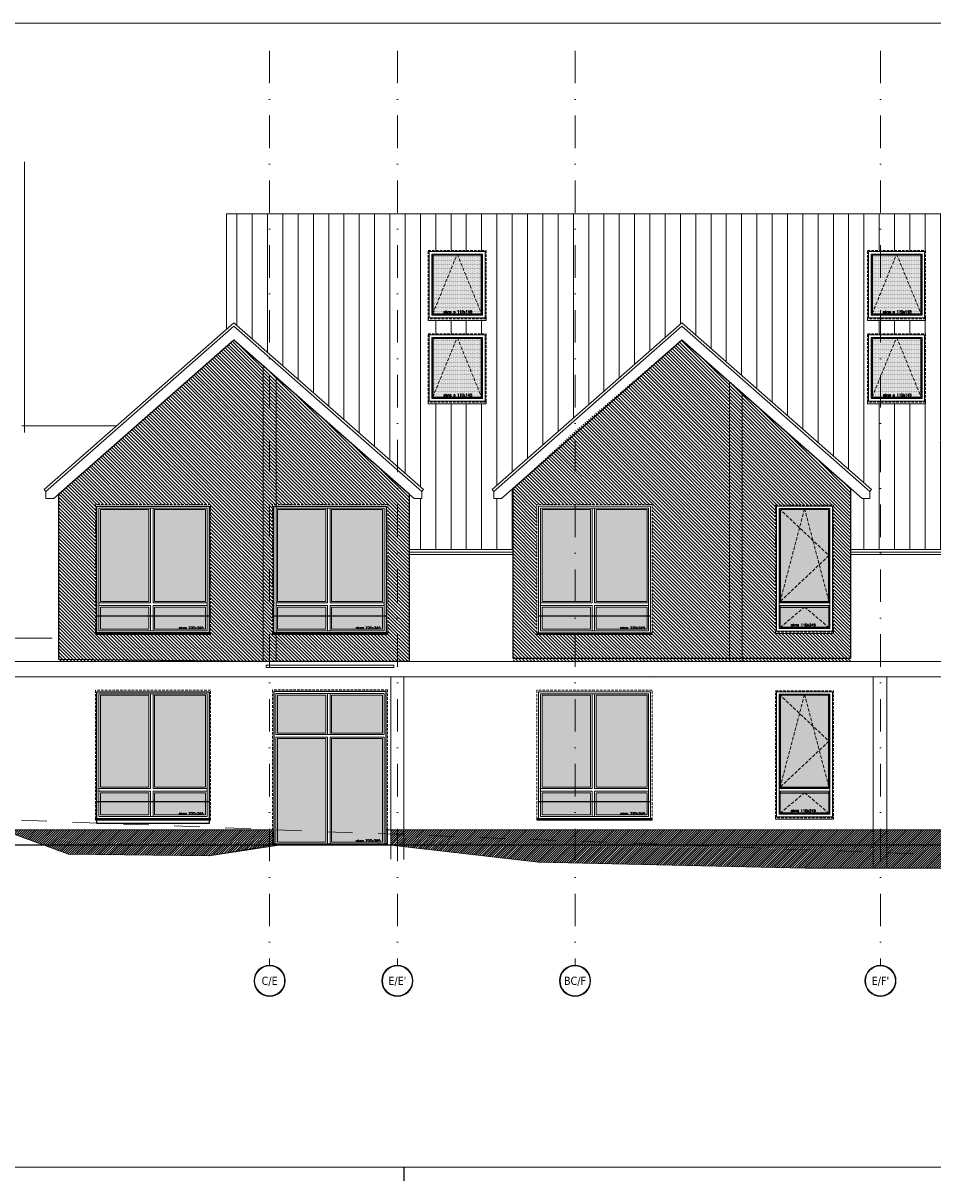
# Model space of a CAD drawing. Header units: millimetres. Extents: x -82287 to 177822, y -399756 to 0.
# Tile 86 of 228: x 74611 to 76395, y -210071 to -207802. Entities that reach past the tile are written whole.
import ezdxf
from ezdxf.enums import TextEntityAlignment as Align

# ---------------------------------------------------------------- set-up
doc = ezdxf.new("R2010")
doc.units = ezdxf.units.MM
doc.header["$MEASUREMENT"] = 0
for name, pattern in [('SUŁOSZOWA - PB 21 03$0$2_3', [1, 0.5, -0.5]), ('SUŁOSZOWA - PB 21 03$0$CACHE', [9.525, 6.35, -3.175]), ('SUŁOSZOWA - PB 21 03$0$CARKOVANA', [7.5, 5, -2.5]), ('SUŁOSZOWA - PB 21 03$0$DASHDOT', [25.4, 12.7, -6.35, 0, -6.35])]:
    doc.linetypes.add(name, pattern=pattern)
doc.layers.add('FL_XREF', color=252, linetype='Continuous')
for name, color, linetype, lineweight in [('SUŁOSZOWA - PB 21 03$0$! opisy okien elewacja', 251, 'Continuous', 0), ('SUŁOSZOWA - PB 21 03$0$!! 0_ Istn-okna', 251, 'Continuous', 0), ('SUŁOSZOWA - PB 21 03$0$!! 0_ Istn-sciany', 251, 'Continuous', 0), ('SUŁOSZOWA - PB 21 03$0$!! 0_ WIDOK ELEWACJA', 251, 'Continuous', 0), ('SUŁOSZOWA - PB 21 03$0$!! 0_Opis_pom', 251, 'Continuous', 0), ('SUŁOSZOWA - PB 21 03$0$!! 1  WYDZIELENIE PPOŻ', 251, 'Continuous', 0), ('SUŁOSZOWA - PB 21 03$0$!! 1_ELEWACJA KOLOR', 251, 'Continuous', 0), ('SUŁOSZOWA - PB 21 03$0$!! 1_Hatch dach', 251, 'Continuous', 0), ('SUŁOSZOWA - PB 21 03$0$!! 1_OPIS POM NOWE', 251, 'Continuous', 0), ('SUŁOSZOWA - PB 21 03$0$!! 1_projektowana elewacja', 251, 'Continuous', 0), ('SUŁOSZOWA - PB 21 03$0$!! 2_ELEWACJA COKÓŁ', 251, 'Continuous', 0), ('SUŁOSZOWA - PB 21 03$0$0-osie-liniA', 251, 'SUŁOSZOWA - PB 21 03$0$DASHDOT', 0), ('SUŁOSZOWA - PB 21 03$0$0-osie-tx', 251, 'Continuous', 0)]:
    doc.layers.add(name, color=color, linetype=linetype, lineweight=lineweight)
doc.layers.add('SUŁOSZOWA - PB 21 03$0$!! 0_ramki', color=251, linetype='Continuous', lineweight=0, plot=False)
doc.layers.add('SUŁOSZOWA - PB 21 03$0$ND', color=251, linetype='Continuous', lineweight=0, plot=False)
doc.styles.add('SUŁOSZOWA - PB 21 03$0$ARIAL', font='tahoma.ttf')
doc.styles.add('SUŁOSZOWA - PB 21 03$0$TAHOMA', font='tahoma.ttf')
doc.styles.add('SUŁOSZOWA - PB 21 03$0$TXT', font='simplex.shx')
pattern_1 = [(315, (0, -6910.918), (3.36759605, 3.36759605), [])]

# ---------------------------------------------------------------- blocks, each defined once
blk = doc.blocks.new('SUŁOSZOWA - PB 21 03$0$N OKNO 220X245')
at = {"layer": 'SUŁOSZOWA - PB 21 03$0$!! 1_Hatch dach', "true_color": 0x575757}
h = blk.add_hatch(dxfattribs=at)
h.set_pattern_fill('DOTS', color=251, angle=360)
h.set_pattern_definition([(180, (74902.1715, -193611.4926), (-0.79375, -1.5875), [0, -1.5875])])
h.paths.add_polyline_path([(74700.2, -203917.2), (74795.2, -203917.2), (74795.2, -203873.7), (74700.2, -203873.7)])
h.paths.add_polyline_path([(74806.2, -203917.2), (74906.2, -203917.2), (74906.2, -203873.7), (74806.2, -203873.7)])
h.paths.add_polyline_path([(74806.2, -203862.7), (74906.2, -203862.7), (74906.2, -203682.7), (74806.2, -203682.7)])
h.paths.add_polyline_path([(74700.2, -203862.7), (74795.2, -203862.7), (74795.2, -203682.7), (74700.2, -203682.7)])
h = blk.add_hatch(dxfattribs=at)
h.set_pattern_fill('ANSI31', color=251, scale=0.05, angle=360)
h.set_pattern_definition([(45, (26142.61758, 33649.01818), (-0.11225320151, 0.11225320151), [])])
h.paths.add_polyline_path([(74690.2, -203924.2), (74916.2, -203924.2), (74916.2, -203927.2), (74690.2, -203927.2)])
blk.add_lwpolyline([(74693.2, -203890.7), (74913.2, -203890.7)])
at = {"layer": 'SUŁOSZOWA - PB 21 03$0$! opisy okien elewacja'}
for p in [(74693.2, -203865.2), (74693.2, -203871.2), (74693.2, -203924.2), (74899.2, -203924.2)]:
    blk.add_point(p, dxfattribs=at)
at = {"layer": 'SUŁOSZOWA - PB 21 03$0$!! 0_ Istn-okna', "linetype": 'SUŁOSZOWA - PB 21 03$0$CARKOVANA', "lineweight": 5}
blk.add_lwpolyline([(74690.2, -203927.2), (74916.2, -203927.2), (74916.2, -203672.7), (74690.2, -203672.7)], close=True, dxfattribs=at)
at = {"layer": 'SUŁOSZOWA - PB 21 03$0$!! 0_ Istn-okna'}
for points in [[(74693.2, -203924.2), (74913.2, -203924.2), (74913.2, -203675.7), (74693.2, -203675.7)], [(74697.2, -203920.2), (74909.2, -203920.2), (74909.2, -203679.7), (74697.2, -203679.7)], [(74795.2, -203682.7), (74700.2, -203682.7), (74700.2, -203862.7), (74795.2, -203862.7)], [(74806.2, -203682.7), (74906.2, -203682.7), (74906.2, -203862.7), (74806.2, -203862.7)], [(74795.2, -203873.7), (74700.2, -203873.7), (74700.2, -203917.2), (74795.2, -203917.2)], [(74806.2, -203873.7), (74906.2, -203873.7), (74906.2, -203917.2), (74806.2, -203917.2)], [(74690.2, -203924.2), (74916.2, -203924.2), (74916.2, -203927.2), (74690.2, -203927.2)]]:
    blk.add_lwpolyline(points, close=True, dxfattribs=at)
for points in [[(74798.2, -203679.7), (74798.2, -203865.7)], [(74803.2, -203679.7), (74803.2, -203865.7)], [(74697.2, -203865.7), (74798.2, -203865.7)], [(74803.2, -203865.7), (74909.2, -203865.7)], [(74697.2, -203870.7), (74798.2, -203870.7)], [(74798.2, -203870.7), (74798.2, -203920.2)], [(74803.2, -203870.7), (74909.2, -203870.7)], [(74803.2, -203870.7), (74803.2, -203920.2)]]:
    blk.add_lwpolyline(points, dxfattribs=at)
at = {"insert": (74853.5, -203912.2), "char_height": 5, "attachment_point": 1, "style": 'SUŁOSZOWA - PB 21 03$0$TXT'}
blk.add_mtext_dynamic_manual_height_columns('okno 220x245', width=87.931, gutter_width=75, heights=[0], dxfattribs=at)
blk = doc.blocks.new('SUŁOSZOWA - PB 21 03$0$N OKNO 110X245')
at = {"layer": 'SUŁOSZOWA - PB 21 03$0$!! 1_Hatch dach', "true_color": 0x575757}
h = blk.add_hatch(dxfattribs=at)
h.set_pattern_fill('DOTS', color=251)
h.set_pattern_definition([(0, (0, 0), (0.79375, 1.5875), [0, -1.5875])])
h.paths.add_polyline_path([(76033.3, -202077.5), (76129, -202077.5), (76129, -201897.5), (76033.3, -201897.5)])
h.paths.add_polyline_path([(76033.3, -202088.5), (76129, -202088.5), (76129, -202128.5), (76033.3, -202128.5)])
for points in [[(76033.3, -202077.5), (76129, -202077.5), (76129, -201897.5), (76033.3, -201897.5)], [(76033.3, -202088.5), (76129, -202088.5), (76129, -202128.5), (76033.3, -202128.5)]]:
    blk.add_lwpolyline(points, close=True)
at = {"layer": 'SUŁOSZOWA - PB 21 03$0$!! 0_ Istn-okna', "linetype": 'SUŁOSZOWA - PB 21 03$0$CARKOVANA', "lineweight": 5}
blk.add_lwpolyline([(76024.3, -201888.5), (76138, -201888.5), (76138, -202137.5), (76024.3, -202137.5)], close=True, dxfattribs=at)
at = {"layer": 'SUŁOSZOWA - PB 21 03$0$!! 0_ Istn-okna'}
for points in [[(76026.3, -201890.5), (76136, -201890.5), (76136, -202135.5), (76026.3, -202135.5)], [(76031.3, -201895.5), (76131, -201895.5), (76131, -202130.5), (76031.3, -202130.5)], [(76024.3, -202135.5), (76138, -202135.5), (76138, -202140.5), (76024.3, -202140.5)]]:
    blk.add_lwpolyline(points, close=True, dxfattribs=at)
for points in [[(76033.3, -202080.5), (76033.3, -201897.5), (76129, -201897.5), (76129, -202080.5)], [(76031.3, -202080.5), (76131, -202080.5)], [(76031.3, -202085.5), (76131, -202085.5)], [(76033.3, -202077.5), (76129, -202077.5)], [(76129, -202085.5), (76129, -202128.5), (76033.3, -202128.5), (76033.3, -202085.5)], [(76033.3, -202088.5), (76129, -202088.5)]]:
    blk.add_lwpolyline(points, dxfattribs=at)
at = {"layer": 'SUŁOSZOWA - PB 21 03$0$!! 1_Hatch dach', "color": 251, "linetype": 'SUŁOSZOWA - PB 21 03$0$CACHE', "true_color": 0x575757}
for points in [[(76031.3, -201895.5), (76129, -201987.5), (76033.3, -202077.5)], [(76033.3, -202077.5), (76081.2, -201895.5), (76129, -202077.5)], [(76033.3, -202128.5), (76081.2, -202088.5), (76129, -202128.5)]]:
    blk.add_lwpolyline(points, dxfattribs=at)
at = {"insert": (76054.4, -202121.1), "char_height": 5, "attachment_point": 1, "style": 'SUŁOSZOWA - PB 21 03$0$TXT'}
blk.add_mtext_dynamic_manual_height_columns('okno 110x245', width=52.63, gutter_width=75, heights=[0], dxfattribs=at)
blk = doc.blocks.new('SUŁOSZOWA - PB 21 03$0$OKNODRZWI 220X295')
at = {"layer": 'SUŁOSZOWA - PB 21 03$0$!! 1_Hatch dach', "true_color": 0x575757}
h = blk.add_hatch(dxfattribs=at)
h.set_pattern_fill('DOTS', color=251, angle=360)
h.set_pattern_definition([(0, (0, 1691.0442), (0.79375, 1.5875), [0, -1.5875])])
h.paths.add_polyline_path([(75142.4, -202346.5), (75047.4, -202346.5), (75047.4, -202549.5), (75142.4, -202549.5)])
h.paths.add_polyline_path([(75253.4, -202346.5), (75153.4, -202346.5), (75153.4, -202549.5), (75253.4, -202549.5)])
h.paths.add_polyline_path([(75253.4, -202261), (75153.4, -202261), (75153.4, -202335.5), (75253.4, -202335.5)])
h.paths.add_polyline_path([(75142.4, -202261), (75047.4, -202261), (75047.4, -202335.5), (75142.4, -202335.5)])
h.paths.add_polyline_path([(75199.5, -202335.7), (75199.6, -202335.6), (75199.5, -202335.3)])
h = blk.add_hatch(dxfattribs=at)
h.set_pattern_fill('ANSI31', color=251, scale=0.05, angle=360)
h.set_pattern_definition([(45, (26489.86939, 35020.72664), (-0.11225320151, 0.11225320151), [])])
h.paths.add_polyline_path([(75037.4, -202552.5), (75263.4, -202552.5), (75263.4, -202555.5), (75037.4, -202555.5)])
blk.add_lwpolyline([(75260.4, -202254), (75040.4, -202254), (75040.4, -202552.5), (75260.4, -202552.5)], close=True)
at = {"layer": 'SUŁOSZOWA - PB 21 03$0$! opisy okien elewacja'}
for p in [(75040.4, -202499.5), (75040.4, -202548), (75040.4, -202552.5), (75246.4, -202552.5)]:
    blk.add_point(p, dxfattribs=at)
at = {"layer": 'SUŁOSZOWA - PB 21 03$0$!! 0_ Istn-okna', "linetype": 'SUŁOSZOWA - PB 21 03$0$CARKOVANA', "lineweight": 5}
blk.add_lwpolyline([(75037.4, -202555.5), (75263.4, -202555.5), (75263.4, -202251), (75037.4, -202251)], close=True, dxfattribs=at)
at = {"layer": 'SUŁOSZOWA - PB 21 03$0$!! 0_ Istn-okna'}
for points in [[(75040.4, -202552.5), (75260.4, -202552.5), (75260.4, -202254), (75040.4, -202254)], [(75044.4, -202338.5), (75256.4, -202338.5), (75256.4, -202258), (75044.4, -202258)], [(75142.4, -202261), (75047.4, -202261), (75047.4, -202335.5), (75142.4, -202335.5)], [(75153.4, -202261), (75253.4, -202261), (75253.4, -202335.5), (75153.4, -202335.5)], [(75142.4, -202346.5), (75047.4, -202346.5), (75047.4, -202549.5), (75142.4, -202549.5)], [(75153.4, -202346.5), (75253.4, -202346.5), (75253.4, -202549.5), (75153.4, -202549.5)], [(75037.4, -202552.5), (75263.4, -202552.5), (75263.4, -202555.5), (75037.4, -202555.5)]]:
    blk.add_lwpolyline(points, close=True, dxfattribs=at)
for points in [[(75145.4, -202258), (75145.4, -202338.5)], [(75150.4, -202258), (75150.4, -202338.5)], [(75044.4, -202338.5), (75145.4, -202338.5)], [(75044.4, -202343.5), (75145.4, -202343.5)], [(75044.4, -202343.5), (75044.4, -202552.5)], [(75145.4, -202343.5), (75145.4, -202552.5)], [(75150.4, -202338.5), (75256.4, -202338.5)], [(75150.4, -202343.5), (75256.4, -202343.5)], [(75150.4, -202343.5), (75150.4, -202552.5)], [(75256.4, -202343.5), (75256.4, -202552.5)]]:
    blk.add_lwpolyline(points, dxfattribs=at)
at = {"insert": (75200.8, -202544.5), "char_height": 5, "attachment_point": 1, "style": 'SUŁOSZOWA - PB 21 03$0$TXT'}
blk.add_mtext_dynamic_manual_height_columns('okno 220x295', width=87.931, gutter_width=75, heights=[0], dxfattribs=at)
blk = doc.blocks.new('*U116')
h = blk.add_hatch(color=256)
edge = h.paths.add_edge_path()
edge.add_arc((0, 0), 30.6, 0, 360)
edge = h.paths.add_edge_path(flags=17)
edge.add_arc((0, 0), 29.4, 0, 360)
for radius in [30.6, 29.4]:
    blk.add_circle((0, 0), radius)
at = {"style": 'SUŁOSZOWA - PB 21 03$0$TAHOMA', "flags": 8}
blk.add_attdef('ANSICHTSNUMMER', text='', height=16, dxfattribs=at).set_placement((0, 0), align=Align.MIDDLE_CENTER)
blk = doc.blocks.new('SUŁOSZOWA - PB 21 03$0$BLOK OSIE D-E PD')
at = {"layer": 'SUŁOSZOWA - PB 21 03$0$0-osie-liniA', "ltscale": 5}
for points in [[(61412.1, -214526.3), (61412.1, -216318.8)], [(61662.6, -214526.3), (61662.6, -216318.8)], [(62011.1, -214526.3), (62011.1, -216318.8)], [(62610.1, -214526.3), (62610.1, -216318.8)]]:
    blk.add_lwpolyline(points, dxfattribs=at)
at = {"layer": 'SUŁOSZOWA - PB 21 03$0$0-osie-tx'}
ref = blk.add_blockref('*U116', (61412.1, -216349.4), dxfattribs=dict(at, rotation=180))
ref.add_attrib('ANSICHTSNUMMER', 'C/E', dxfattribs={"layer": '0', "height": 16, "style": 'SUŁOSZOWA - PB 21 03$0$TAHOMA', "flags": 8}).set_placement((61412.1, -216349.4), align=Align.MIDDLE_CENTER)
ref = blk.add_blockref('*U116', (61662.6, -216349.4), dxfattribs=dict(at, rotation=180))
ref.add_attrib('ANSICHTSNUMMER', "E/E'", dxfattribs={"layer": '0', "height": 16, "style": 'SUŁOSZOWA - PB 21 03$0$TAHOMA', "flags": 8}).set_placement((61662.6, -216349.4), align=Align.MIDDLE_CENTER)
ref = blk.add_blockref('*U116', (62011.1, -216349.4), dxfattribs=dict(at, rotation=180))
ref.add_attrib('ANSICHTSNUMMER', 'BC/F', dxfattribs={"layer": '0', "height": 16, "style": 'SUŁOSZOWA - PB 21 03$0$TAHOMA', "flags": 8}).set_placement((62011.1, -216349.4), align=Align.MIDDLE_CENTER)
ref = blk.add_blockref('*U116', (62610.1, -216349.4), dxfattribs=dict(at, rotation=180))
ref.add_attrib('ANSICHTSNUMMER', "E/F'", dxfattribs={"layer": '0', "height": 16, "style": 'SUŁOSZOWA - PB 21 03$0$TAHOMA', "flags": 8}).set_placement((62610.1, -216349.4), align=Align.MIDDLE_CENTER)
blk = doc.blocks.new('SUŁOSZOWA - PB 21 03')
at = {"layer": 'SUŁOSZOWA - PB 21 03$0$!! 1_ELEWACJA KOLOR'}
h = blk.add_hatch(dxfattribs=at)
h.set_pattern_fill('ANSI31', color=251, scale=1.5, angle=-90)
h.set_pattern_definition(pattern_1)
h.paths.add_polyline_path([(74906.17147, -209172.45733), (74906.17147, -209352.45733), (74806.17147, -209352.45733), (74806.17147, -209172.45733)], flags=0)
h.paths.add_polyline_path([(74909.17147, -209045.95733), (74697.17147, -209045.95733), (74697.17147, -208805.45733), (74909.17147, -208805.45733)], flags=0)
h.paths.add_polyline_path([(74906.17147, -209042.95733), (74806.17147, -209042.95733), (74806.17147, -209016.45733), (74795.17147, -209016.45733), (74795.17147, -209042.95733), (74700.17147, -209042.95733), (74700.17147, -208999.45733), (74795.17147, -208999.45733), (74795.17147, -209016.45733), (74806.17147, -209016.45733), (74806.17147, -208999.45733), (74906.17147, -208999.45733)], flags=0)
h.paths.add_polyline_path([(74906.17147, -208988.45733), (74806.17147, -208988.45733), (74806.17147, -208808.45733), (74906.17147, -208808.45733)], flags=0)
h.paths.add_polyline_path([(74795.17147, -208988.45733), (74700.17147, -208988.45733), (74700.17147, -208808.45733), (74795.17147, -208808.45733)], flags=0)
h.paths.add_polyline_path([(74806.17147, -209380.45733), (74806.17147, -209363.45733), (74906.17147, -209363.45733), (74906.17147, -209406.95733), (74806.17147, -209406.95733), (74806.17147, -209380.45733), (74795.17147, -209380.45733), (74795.17147, -209406.95733), (74700.17147, -209406.95733), (74700.17147, -209363.45733), (74795.17147, -209363.45733), (74795.17147, -209380.45733)], flags=0)
h.paths.add_polyline_path([(75044.42327, -209045.95733), (75044.42327, -208805.45733), (75256.42327, -208805.45733), (75256.42327, -209045.95733)], flags=0)
h.paths.add_polyline_path([(75047.42327, -209042.95733), (75047.42327, -208999.45733), (75142.42327, -208999.45733), (75142.42327, -209016.45733), (75153.42327, -209016.45733), (75153.42327, -208999.45733), (75253.42327, -208999.45733), (75253.42327, -209042.95733), (75153.42327, -209042.95733), (75153.42327, -209016.45733), (75142.42327, -209016.45733), (75142.42327, -209042.95733)], flags=0)
h.paths.add_polyline_path([(75047.42327, -208988.45733), (75047.42327, -208808.45733), (75142.42327, -208808.45733), (75142.42327, -208988.45733)], flags=0)
h.paths.add_polyline_path([(75153.42327, -208988.45733), (75153.42327, -208808.45733), (75253.42327, -208808.45733), (75253.42327, -208988.45733)], flags=0)
h.paths.add_polyline_path([(74852.29155, -209044.20733), (74908.12488, -209044.20733), (74908.12488, -209036.70733), (74852.29155, -209036.70733)], flags=0)
h.paths.add_polyline_path([(74852.29155, -209408.20733), (74908.12488, -209408.20733), (74908.12488, -209400.70733), (74852.29155, -209400.70733)], flags=0)
h.paths.add_polyline_path([(75199.54336, -209044.20733), (75255.37669, -209044.20733), (75255.37669, -209036.70733), (75199.54336, -209036.70733)], flags=0)
h.paths.add_polyline_path([(75037.42327, -209049.95733), (75263.42327, -209049.95733), (75263.42327, -209052.95733), (75037.42327, -209052.95733)], flags=0)
h.paths.add_polyline_path([(75260.42327, -209049.95733), (75040.42327, -209049.95733), (75040.42327, -208801.45733), (75260.42327, -208801.45733)], flags=0)
h.paths.add_polyline_path([(75037.42327, -209052.95733), (75037.42327, -208798.45733), (75263.42327, -208798.45733), (75263.42327, -209052.95733)], flags=16)
h.paths.add_polyline_path([(75260.42327, -209049.95733), (75040.42327, -209049.95733), (75040.42327, -208801.45733), (75260.42327, -208801.45733)], flags=0)
h.paths.add_polyline_path([(74690.17147, -209049.95733), (74916.17147, -209049.95733), (74916.17147, -209052.95733), (74690.17147, -209052.95733)], flags=0)
h.paths.add_polyline_path([(74913.17147, -209049.95733), (74693.17147, -209049.95733), (74693.17147, -208801.45733), (74913.17147, -208801.45733)], flags=0)
h.paths.add_polyline_path([(74916.17147, -209052.95733), (74690.17147, -209052.95733), (74690.17147, -208798.45733), (74916.17147, -208798.45733)], flags=16)
h.paths.add_polyline_path([(74913.17147, -209049.95733), (74693.17147, -209049.95733), (74693.17147, -208801.45733), (74913.17147, -208801.45733)], flags=0)
h.paths.add_polyline_path([(74618.17147, -209106.45733), (75031.17771, -209106.45733), (74961.79737, -208475.27016), (74618.17147, -208777.66095)])
h.paths.add_polyline_path([(75031.17771, -209106.45733), (75305.42327, -209106.45733), (75305.42327, -208777.66095), (74961.79737, -208475.27016)])
h = blk.add_hatch(dxfattribs=at)
h.set_pattern_fill('ANSI31', color=251, scale=1.5, angle=-90)
h.set_pattern_definition(pattern_1)
h.paths.add_polyline_path([(76031.29918, -209170.45733), (76131.04918, -209170.45733), (76131.04918, -209405.45733), (76031.29918, -209405.45733)], flags=0)
h.paths.add_polyline_path([(76033.42418, -209172.45733), (76080.64808, -209172.45733), (76081.17418, -209170.45733), (76081.70028, -209172.45733), (76129.04918, -209172.45733), (76129.04918, -209352.45733), (76129.04918, -209355.45733), (76033.29918, -209355.45733), (76033.29918, -209172.33968)], flags=0)
h.paths.add_polyline_path([(76024.29918, -209051.45733), (76024.29918, -209046.45733), (76024.29918, -208799.45733), (76138.04918, -208799.45733), (76138.04918, -209048.45733), (76138.04918, -209051.45733)], flags=16)
h.paths.add_polyline_path([(76026.29918, -209046.45733), (76026.29918, -208801.45733), (76136.04918, -208801.45733), (76136.04918, -209046.45733)], flags=0)
h.paths.add_polyline_path([(76031.29918, -208806.45733), (76131.04918, -208806.45733), (76131.04918, -209041.45733), (76031.29918, -209041.45733)], flags=0)
h.paths.add_polyline_path([(76033.29918, -208991.45733), (76033.29918, -208808.33968), (76033.42418, -208808.45733), (76080.64808, -208808.45733), (76081.17418, -208806.45733), (76081.70028, -208808.45733), (76129.04918, -208808.45733), (76129.04918, -208988.45733), (76129.04918, -208991.45733)], flags=0)
h.paths.add_polyline_path([(76033.29918, -209039.45733), (76033.29918, -208999.45733), (76033.29918, -208996.45733), (76129.04918, -208996.45733), (76129.04918, -209039.45733)], flags=0)
h.paths.add_polyline_path([(76129.04918, -209360.45733), (76129.04918, -209403.45733), (76033.29918, -209403.45733), (76033.29918, -209363.45733), (76033.29918, -209360.45733)], flags=0)
h.paths.add_polyline_path([(76053.12693, -209038.2977), (76107.0555, -209038.2977), (76107.0555, -209030.7977), (76053.12693, -209030.7977)], flags=0)
h.paths.add_polyline_path([(76053.12693, -209402.2977), (76107.0555, -209402.2977), (76107.0555, -209394.7977), (76053.12693, -209394.7977)], flags=0)
h.paths.add_polyline_path([(75630.92327, -209106.45733), (76171.54918, -209106.45733), (76171.54918, -208766.66095), (75840.42327, -208475.27016), (75630.92327, -208654.45733), (75630.92327, -208798.45733), (75782.29737, -208798.45733), (75782.29737, -209052.95733), (75630.92327, -209052.95733)])
h.paths.add_polyline_path([(75509.29737, -209106.45733), (75630.92327, -209106.45733), (75630.92327, -209052.95733), (75556.29737, -209052.95733), (75556.29737, -209049.95733), (75556.29737, -208798.45733), (75630.92327, -208798.45733), (75630.92327, -208654.45733), (75509.29737, -208766.66095)])
at = {"layer": 'SUŁOSZOWA - PB 21 03$0$!! 1_Hatch dach'}
h = blk.add_hatch(dxfattribs=at)
h.set_pattern_fill('_USER', color=8, scale=30, angle=90, pattern_type=0)
h.set_pattern_definition([(90, (0, 0), (-30, 2e-15), [])])
h.paths.add_polyline_path([(75630.92327, -208626.32851), (75630.92327, -208228.75994), (75282.42327, -208228.75994), (75282.42327, -208724.1193), (75333.72641, -208769.26606), (75330.42327, -208773.01963), (75330.42327, -208786.34029), (75315.28616, -208786.34029), (75305.42327, -208777.66095), (75305.42327, -208886.62491), (75509.29737, -208886.62491), (75509.29737, -208766.66095), (75486.93448, -208786.34029), (75471.79737, -208786.34029), (75471.79737, -208773.01963), (75468.49423, -208769.26606)])
h.paths.add_polyline_path([(75342.95555, -208600.81178), (75342.95555, -208595.81178), (75342.95555, -208463.81178), (75456.70555, -208463.81178), (75456.70555, -208597.81178), (75456.70555, -208600.81178)], flags=16)
h.paths.add_polyline_path([(75344.95555, -208595.81178), (75344.95555, -208465.81178), (75454.70555, -208465.81178), (75454.70555, -208595.81178)], flags=0)
h.paths.add_polyline_path([(75349.95555, -208590.81178), (75349.95555, -208470.81178), (75449.70555, -208470.81178), (75449.70555, -208590.81178)], flags=0)
h.paths.add_polyline_path([(75351.95555, -208587.81178), (75351.95555, -208472.81178), (75399.01217, -208472.81178), (75399.83055, -208470.81178), (75400.64893, -208472.81178), (75447.70555, -208472.81178), (75447.70555, -208587.81178)], flags=0)
h.paths.add_polyline_path([(75351.95555, -208587.81178), (75351.95555, -208472.81178), (75447.70555, -208472.81178), (75447.70555, -208587.81178)], flags=0)
h.paths.add_polyline_path([(75342.95555, -208437.52314), (75342.95555, -208432.52314), (75342.95555, -208300.52314), (75456.70555, -208300.52314), (75456.70555, -208434.52314), (75456.70555, -208437.52314)], flags=16)
h.paths.add_polyline_path([(75344.95555, -208432.52314), (75344.95555, -208302.52314), (75454.70555, -208302.52314), (75454.70555, -208432.52314)], flags=0)
h.paths.add_polyline_path([(75349.95555, -208427.52314), (75349.95555, -208307.52314), (75449.70555, -208307.52314), (75449.70555, -208427.52314)], flags=0)
h.paths.add_polyline_path([(75447.70555, -208424.52314), (75351.95555, -208424.52314), (75351.95555, -208309.52314), (75399.01217, -208309.52314), (75399.83055, -208307.52314), (75400.64893, -208309.52314), (75447.70555, -208309.52314)], flags=0)
h.paths.add_polyline_path([(75447.70555, -208424.52314), (75351.95555, -208424.52314), (75351.95555, -208309.52314), (75447.70555, -208309.52314)], flags=0)
h.paths.add_polyline_path([(75282.42327, -208228.75994), (75031.92327, -208228.75994), (75031.92327, -208503.6793), (75282.42327, -208724.1193)])
h.paths.add_polyline_path([(75031.92327, -208228.75994), (74947.42327, -208228.75994), (74947.42327, -208454.61771), (74961.79737, -208441.96851), (75031.92327, -208503.6793)])
h.paths.add_polyline_path([(76204.90824, -208300.52314), (76229.92327, -208300.52314), (76229.92327, -208228.75994), (75630.92327, -208228.75994), (75630.92327, -208626.32851), (75840.42327, -208441.96851), (76212.35232, -208769.26606), (76209.04918, -208773.01963), (76209.04918, -208786.34029), (76193.91206, -208786.34029), (76171.54918, -208766.66095), (76171.54918, -208886.62491), (76229.92327, -208886.62491), (76229.92327, -208600.81178), (76204.90824, -208600.81178), (76204.90824, -208595.81178), (76204.90824, -208463.81178), (76229.92327, -208463.81178), (76229.92327, -208437.52314), (76204.90824, -208437.52314), (76204.90824, -208432.52314)])
h.paths.add_polyline_path([(77012.42327, -208228.75994), (76229.92327, -208228.75994), (76229.92327, -208300.52314), (76318.65824, -208300.52314), (76318.65824, -208434.52314), (76318.65824, -208437.52314), (76229.92327, -208437.52314), (76229.92327, -208463.81178), (76318.65824, -208463.81178), (76318.65824, -208597.81178), (76318.65824, -208600.81178), (76229.92327, -208600.81178), (76229.92327, -208886.62491), (76375.42327, -208886.62491), (76375.42327, -208681.07936), (76365.56039, -208689.7587), (76350.42327, -208689.7587), (76350.42327, -208676.43804), (76347.12013, -208672.68447), (76609.29737, -208441.96851), (76871.4746, -208672.68447), (76868.17147, -208676.43804), (76868.17147, -208689.7587), (76853.03435, -208689.7587), (76843.17147, -208681.07936), (76843.17147, -208886.62491), (77012.42327, -208886.62491)])
h.paths.add_polyline_path([(77096.92327, -208228.75994), (77012.42327, -208228.75994), (77012.42327, -208886.62491), (77096.92327, -208886.62491)])
h.paths.add_polyline_path([(75371.7833, -208589.31882), (75433.80711, -208589.31882), (75433.80711, -208580.15216), (75371.7833, -208580.15216)], flags=8)
h.paths.add_polyline_path([(75371.7833, -208426.03018), (75433.80711, -208426.03018), (75433.80711, -208416.86351), (75371.7833, -208416.86351)], flags=8)
at = {"layer": 'SUŁOSZOWA - PB 21 03$0$!! 1_Hatch dach', "true_color": 0x575757}
h = blk.add_hatch(dxfattribs=at)
h.set_pattern_fill('DOTS', color=251)
h.set_pattern_definition([(0, (578.1575, -4047.1684), (0.79375, 1.5875), [0, -1.5875])])
h.paths.add_polyline_path([(75351.95555, -208424.52314), (75447.70555, -208424.52314), (75447.70555, -208309.52314), (75351.95555, -208309.52314)])
h = blk.add_hatch(dxfattribs=at)
h.set_pattern_fill('DOTS', color=251)
h.set_pattern_definition([(0, (1440.1102, -4047.1684), (0.79375, 1.5875), [0, -1.5875])])
h.paths.add_polyline_path([(76213.90824, -208424.52314), (76309.65824, -208424.52314), (76309.65824, -208309.52314), (76213.90824, -208309.52314)])
h = blk.add_hatch(dxfattribs=at)
h.set_pattern_fill('DOTS', color=251)
h.set_pattern_definition([(0, (578.1575, -4210.457), (0.79375, 1.5875), [0, -1.5875])])
h.paths.add_polyline_path([(75351.95555, -208587.81178), (75447.70555, -208587.81178), (75447.70555, -208472.81178), (75351.95555, -208472.81178)])
h = blk.add_hatch(dxfattribs=at)
h.set_pattern_fill('DOTS', color=251)
h.set_pattern_definition([(0, (1440.1102, -4210.457), (0.79375, 1.5875), [0, -1.5875])])
h.paths.add_polyline_path([(76213.90824, -208587.81178), (76309.65824, -208587.81178), (76309.65824, -208472.81178), (76213.90824, -208472.81178)])
at = {"layer": 'SUŁOSZOWA - PB 21 03$0$!! 2_ELEWACJA COKÓŁ'}
h = blk.add_hatch(dxfattribs=at)
h.set_pattern_fill('ANSI31', color=250)
h.set_pattern_definition([(225, (57913.864, -203778.1074), (2.24506403, -2.24506403), [])])
h.paths.add_polyline_path([(75040.42327, -209436.45733), (74507.16401, -209436.45733), (74637.23102, -209484.15954), (74913.17147, -209486.83308), (75037.42327, -209466.45733)])
h = blk.add_hatch(dxfattribs=at)
h.set_pattern_fill('ANSI31', color=250)
h.set_pattern_definition([(45, (0, -6910.9182), (-2.24506403, 2.24506403), [])])
h.paths.add_polyline_path([(77041.92327, -209511.45733), (77041.92327, -209466.45733), (77046.92327, -209466.45733), (77046.92327, -209436.45733), (75269.9293, -209436.45733), (75269.9293, -209466.45733), (75559.29737, -209499.58062), (76082.20105, -209511.45733)])
for points in [[(75351.95555, -208424.52314), (75447.70555, -208424.52314), (75447.70555, -208309.52314), (75351.95555, -208309.52314)], [(76213.90824, -208424.52314), (76309.65824, -208424.52314), (76309.65824, -208309.52314), (76213.90824, -208309.52314)], [(75305.42327, -208777.66095), (75305.42327, -209106.45733), (75019.42327, -209106.45733), (74618.17147, -209102.36877), (74618.17147, -208777.66095), (74961.79737, -208475.27016)], [(75351.95555, -208587.81178), (75447.70555, -208587.81178), (75447.70555, -208472.81178), (75351.95555, -208472.81178)], [(76171.54918, -208766.66095), (76171.54918, -209100.49355), (75509.29737, -209100.49355), (75509.29737, -208766.66095), (75840.42327, -208475.27016)], [(76213.90824, -208587.81178), (76309.65824, -208587.81178), (76309.65824, -208472.81178), (76213.90824, -208472.81178)], [(74693.17147, -208801.45733), (74913.17147, -208801.45733), (74913.17147, -209049.95733), (74693.17147, -209049.95733)], [(75040.42327, -208801.45733), (75260.42327, -208801.45733), (75260.42327, -209049.95733), (75040.42327, -209049.95733)], [(74693.17147, -209165.45733), (74913.17147, -209165.45733), (74913.17147, -209423.70088), (74693.17147, -209423.70088)]]:
    blk.add_lwpolyline(points, close=True)
for points in [[(74693.17147, -209016.45733), (74913.17147, -209016.45733)], [(77046.92327, -209466.45733), (74445.44004, -209466.45733)], [(75294.92699, -210097.45169), (75294.92699, -210124.26695)]]:
    blk.add_lwpolyline(points)
at = {"layer": 'SUŁOSZOWA - PB 21 03$0$!! 0_ Istn-okna', "linetype": 'SUŁOSZOWA - PB 21 03$0$CARKOVANA', "lineweight": 5}
for points in [[(75342.95555, -208300.52314), (75456.70555, -208300.52314), (75456.70555, -208434.52314), (75342.95555, -208434.52314)], [(76204.90824, -208300.52314), (76318.65824, -208300.52314), (76318.65824, -208434.52314), (76204.90824, -208434.52314)], [(75342.95555, -208463.81178), (75456.70555, -208463.81178), (75456.70555, -208597.81178), (75342.95555, -208597.81178)], [(76204.90824, -208463.81178), (76318.65824, -208463.81178), (76318.65824, -208597.81178), (76204.90824, -208597.81178)]]:
    blk.add_lwpolyline(points, close=True, dxfattribs=at)
at = {"layer": 'SUŁOSZOWA - PB 21 03$0$!! 0_ Istn-okna'}
for points in [[(75344.95555, -208302.52314), (75454.70555, -208302.52314), (75454.70555, -208432.52314), (75344.95555, -208432.52314)], [(75349.95555, -208307.52314), (75449.70555, -208307.52314), (75449.70555, -208427.52314), (75349.95555, -208427.52314)], [(76206.90824, -208302.52314), (76316.65824, -208302.52314), (76316.65824, -208432.52314), (76206.90824, -208432.52314)], [(76211.90824, -208307.52314), (76311.65824, -208307.52314), (76311.65824, -208427.52314), (76211.90824, -208427.52314)], [(75342.95555, -208432.52314), (75456.70555, -208432.52314), (75456.70555, -208437.52314), (75342.95555, -208437.52314)], [(76204.90824, -208432.52314), (76318.65824, -208432.52314), (76318.65824, -208437.52314), (76204.90824, -208437.52314)], [(75344.95555, -208465.81178), (75454.70555, -208465.81178), (75454.70555, -208595.81178), (75344.95555, -208595.81178)], [(75349.95555, -208470.81178), (75449.70555, -208470.81178), (75449.70555, -208590.81178), (75349.95555, -208590.81178)], [(76206.90824, -208465.81178), (76316.65824, -208465.81178), (76316.65824, -208595.81178), (76206.90824, -208595.81178)], [(76211.90824, -208470.81178), (76311.65824, -208470.81178), (76311.65824, -208590.81178), (76211.90824, -208590.81178)], [(75342.95555, -208595.81178), (75456.70555, -208595.81178), (75456.70555, -208600.81178), (75342.95555, -208600.81178)], [(76204.90824, -208595.81178), (76318.65824, -208595.81178), (76318.65824, -208600.81178), (76204.90824, -208600.81178)]]:
    blk.add_lwpolyline(points, close=True, dxfattribs=at)
for points in [[(75351.95555, -208427.52314), (75351.95555, -208309.52314), (75447.70555, -208309.52314), (75447.70555, -208427.52314)], [(76213.90824, -208427.52314), (76213.90824, -208309.52314), (76309.65824, -208309.52314), (76309.65824, -208427.52314)], [(75349.95555, -208427.52314), (75449.70555, -208427.52314)], [(75351.95555, -208424.52314), (75447.70555, -208424.52314)], [(76211.90824, -208427.52314), (76311.65824, -208427.52314)], [(76213.90824, -208424.52314), (76309.65824, -208424.52314)], [(75349.95555, -208432.52314), (75449.70555, -208432.52314)], [(76211.90824, -208432.52314), (76311.65824, -208432.52314)], [(75351.95555, -208590.81178), (75351.95555, -208472.81178), (75447.70555, -208472.81178), (75447.70555, -208590.81178)], [(76213.90824, -208590.81178), (76213.90824, -208472.81178), (76309.65824, -208472.81178), (76309.65824, -208590.81178)], [(75351.95555, -208587.81178), (75447.70555, -208587.81178)], [(76213.90824, -208587.81178), (76309.65824, -208587.81178)], [(75349.95555, -208590.81178), (75449.70555, -208590.81178)], [(75349.95555, -208595.81178), (75449.70555, -208595.81178)], [(76211.90824, -208590.81178), (76311.65824, -208590.81178)], [(76211.90824, -208595.81178), (76311.65824, -208595.81178)]]:
    blk.add_lwpolyline(points, dxfattribs=at)
at = {"layer": 'SUŁOSZOWA - PB 21 03$0$!! 0_ Istn-sciany'}
for points in [[(74637.23102, -209484.15954), (74444.36809, -209413.42686)], [(75050.42327, -209466.45733), (74913.17147, -209486.83308)], [(75269.92327, -209466.45733), (75559.29737, -209499.58062)], [(74637.23102, -209484.15954), (74913.17147, -209486.83308)], [(75559.29737, -209499.58062), (76082.20105, -209511.45733)], [(76568.7198, -209511.45733), (76082.20105, -209511.45733)]]:
    blk.add_lwpolyline(points, dxfattribs=at)
at = {"layer": 'SUŁOSZOWA - PB 21 03$0$!! 0_ Istn-sciany', "linetype": 'SUŁOSZOWA - PB 21 03$0$2_3', "lineweight": 20, "ltscale": 100}
blk.add_lwpolyline([(74445.17545, -209413.45733), (77041.92327, -209511.45733)], dxfattribs=at)
at = {"layer": 'SUŁOSZOWA - PB 21 03$0$!! 0_ WIDOK ELEWACJA'}
for points in [[(74550.92689, -208126.45733), (74550.92689, -208657.08499)], [(74605.42327, -209060.45733), (74450.42327, -209060.45733)], [(75780.69018, -209136.19206), (75779.85527, -209135.45733)]]:
    blk.add_lwpolyline(points, dxfattribs=at)
at = {"layer": 'SUŁOSZOWA - PB 21 03$0$!! 0_ramki'}
for p, q in [((70976.65678, -207854.77203), (78036.4108, -207854.77203)), ((78036.4108, -210097.45169), (70976.65678, -210097.45169))]:
    blk.add_line(p, q, dxfattribs=at)
at = {"layer": 'SUŁOSZOWA - PB 21 03$0$!! 1  WYDZIELENIE PPOŻ'}
blk.add_lwpolyline([(75040.42327, -209436.45733), (74507.16401, -209436.45733), (74637.23102, -209484.15954), (74913.17147, -209486.83308), (75037.42327, -209466.45733)], close=True, dxfattribs=at)
blk.add_lwpolyline([(75263.42327, -209436.45733), (75263.42327, -209466.45733), (75269.92327, -209466.45733)], dxfattribs=at)
at = {"layer": 'SUŁOSZOWA - PB 21 03$0$!! 1_Hatch dach', "color": 251, "linetype": 'SUŁOSZOWA - PB 21 03$0$CACHE', "true_color": 0x575757}
for points in [[(75351.95555, -208424.52314), (75399.83055, -208307.52314), (75447.70555, -208424.52314)], [(76213.90824, -208424.52314), (76261.78324, -208307.52314), (76309.65824, -208424.52314)], [(75351.95555, -208587.81178), (75399.83055, -208470.81178), (75447.70555, -208587.81178)], [(76213.90824, -208587.81178), (76261.78324, -208470.81178), (76309.65824, -208587.81178)]]:
    blk.add_lwpolyline(points, dxfattribs=at)
at = {"layer": 'SUŁOSZOWA - PB 21 03$0$!! 1_projektowana elewacja'}
for points in [[(77096.92327, -208228.75994), (74947.42327, -208228.75994)], [(74947.42327, -208454.61771), (74947.42327, -208228.75994)], [(75333.72641, -208769.26606), (74961.79737, -208441.96851), (74589.86833, -208769.26606)], [(75330.42327, -208773.01963), (74961.79737, -208448.62884), (74593.17147, -208773.01963)], [(76212.35232, -208769.26606), (75840.42327, -208441.96851), (75468.49423, -208769.26606)], [(76209.04918, -208773.01963), (75840.42327, -208448.62884), (75471.79737, -208773.01963)], [(75315.28616, -208786.34029), (74961.79737, -208475.27016), (74608.30858, -208786.34029)], [(76193.91206, -208786.34029), (75840.42327, -208475.27016), (75486.93448, -208786.34029)], [(74731.69643, -208644.45733), (74545.92689, -208644.45733)], [(74608.30858, -208786.34029), (74593.17147, -208786.34029), (74593.17147, -208773.01963), (74589.86833, -208769.26606)], [(75315.28616, -208786.34029), (75330.42327, -208786.34029), (75330.42327, -208773.01963), (75333.72641, -208769.26606)], [(75486.93448, -208786.34029), (75471.79737, -208786.34029), (75471.79737, -208773.01963), (75468.49423, -208769.26606)], [(75509.29737, -208896.62491), (75509.29737, -208766.66095)], [(76171.54918, -208896.62491), (76171.54918, -208766.66095)], [(76193.91206, -208786.34029), (76209.04918, -208786.34029), (76209.04918, -208773.01963), (76212.35232, -208769.26606)], [(75305.42327, -208896.62491), (75305.42327, -208777.66095)], [(75509.29737, -208886.62491), (75305.42327, -208886.62491)], [(75509.29737, -208891.62491), (75305.42327, -208891.62491)], [(75509.29737, -208896.62491), (75305.42327, -208896.62491)], [(76171.54918, -208886.62491), (76375.42327, -208886.62491)], [(76171.54918, -208891.62491), (76375.42327, -208891.62491)], [(76171.54918, -208896.62491), (76375.42327, -208896.62491)], [(75025.42334, -209118.24008), (75275.42334, -209118.24008), (75275.42334, -209113.24008), (75025.42334, -209113.24008), (75025.42334, -209118.24008)], [(75040.42327, -209436.45733), (74445.44004, -209436.45733)], [(77046.92327, -209436.45733), (75260.42327, -209436.45733)], [(74445.44004, -209466.45733), (77046.92327, -209466.45733)]]:
    blk.add_lwpolyline(points, dxfattribs=at)
at = {"layer": 'SUŁOSZOWA - PB 21 03$0$ND'}
for points in [[(75019.42327, -209106.45733), (75019.42327, -208525.98095)], [(75044.42327, -209106.45733), (75044.42327, -208547.98095)], [(75933.67377, -209106.45733), (75933.67377, -208557.33059)], [(75958.67377, -209106.45733), (75958.67377, -208579.33059)], [(77046.92327, -209106.45733), (74445.44004, -209106.45733)], [(77046.92327, -209136.45733), (74445.44004, -209136.45733)], [(75269.9293, -209136.45733), (75269.9293, -209493.87162)], [(75294.92699, -209136.45733), (75294.92699, -209494.36481)], [(76216.06078, -209136.45733), (76216.06078, -209511.45733)], [(76242.42694, -209136.45733), (76242.42694, -209511.45733)]]:
    blk.add_lwpolyline(points, dxfattribs=at)
for name, p in [('SUŁOSZOWA - PB 21 03$0$BLOK OSIE D-E PD', (13619.85593, 6617.30292)), ('SUŁOSZOWA - PB 21 03$0$N OKNO 220X245', (0, -5125.70975)), ('SUŁOSZOWA - PB 21 03$0$N OKNO 220X245', (347.25181, -5125.70975)), ('SUŁOSZOWA - PB 21 03$0$N OKNO 220X245', (866.1259, -5125.70975)), ('SUŁOSZOWA - PB 21 03$0$N OKNO 110X245', (0, -6910.91822)), ('SUŁOSZOWA - PB 21 03$0$N OKNO 220X245', (0, -5489.70975)), ('SUŁOSZOWA - PB 21 03$0$OKNODRZWI 220X295', (0, -6910.91822)), ('SUŁOSZOWA - PB 21 03$0$N OKNO 220X245', (866.1259, -5489.70975)), ('SUŁOSZOWA - PB 21 03$0$N OKNO 110X245', (0, -7274.91822))]:
    blk.add_blockref(name, p)
at = {"char_height": 5, "attachment_point": 1, "style": 'SUŁOSZOWA - PB 21 03$0$TXT'}
for insert in [(75373.0333, -208418.11351), (76234.98599, -208418.11351), (75373.0333, -208581.40216), (76234.98599, -208581.40216)]:
    blk.add_mtext_dynamic_manual_height_columns('okno p 110x145', width=111.85458, gutter_width=75, heights=[0], dxfattribs=dict(at, insert=insert))
at = {"layer": 'SUŁOSZOWA - PB 21 03$0$!! 0_Opis_pom', "ltscale": 0.7, "style": 'SUŁOSZOWA - PB 21 03$0$ARIAL'}
for tag, p in [('B0,19', (52679.2094, -194257.55204)), ('B2,14', (73874.0461, -194402.0887)), ('B1,21', (60405.50261, -194427.18207)), ('B2,12', (73342.49259, -194413.89249)), ('A1,16', (59129.54925, -194448.08429)), ('B1/17', (59524.53699, -194450.37428)), ('B1,19', (59914.81903, -194448.15658)), ('1,22', (60947.33929, -194456.1144)), ('1,23', (61575.22173, -194450.37428)), ('B2,11', (73069.01144, -194438.89383)), ('B2,16', (75195.07765, -194441.83446)), ('B0,15', (51514.15008, -194461.8073)), ('B0,18', (52071.43815, -194478.40179)), ('A1,1', (58808.06672, -194460.94161)), ('B1,18', (59715.51745, -194473.87108)), ('B2,17', (75506.7465, -194471.3759)), ('B2,19.1', (76701.67035, -194466.03695)), ('B3,7', (87459.81312, -194465.07097)), ('B3,3', (88235.73906, -194465.79732)), ('B3,8', (90006.66539, -194478.47972)), ('B1,20', (60198.53687, -194490.17374)), ('B2,10', (72728.63362, -194489.37283)), ('B2,13', (73649.91716, -194500.01242)), ('B2,15', (74566.38885, -194487.81114)), ('B3,6', (86826.65132, -194483.15512)), ('A0,6', (49094.40602, -194505.72387)), ('A0,4', (49692.81919, -194517.93289)), ('A0,3', (49906.53818, -194524.03766)), ('B0,22', (54187.56644, -194519.04308)), ('A1,6', (58565.96262, -194514.50753)), ('B1,1', (61908.24378, -194515.48656)), ('A2,5', (72452.45009, -194505.90583)), ('A0,5', (49399.71914, -194533.19455)), ('B0,20', (53125.45224, -194527.8835)), ('B0,21', (53847.26622, -194535.08002)), ('B1,3', (62229.35503, -194604.49851)), ('B2,18', (75922.43604, -194612.23635)), ('B2,19', (77152.69039, -194617.53776)), ('A3,4', (85509.27934, -194642.47136)), ('B0,16', (51457.40872, -194704.43091)), ('B0,24B', (54824.42896, -194684.26784)), ('B1,4', (63476.45184, -194691.11207)), ('B0,13', (50367.63944, -194706.5583)), ('B0,17', (51897.58569, -194706.77195)), ('A1,5', (58149.22649, -194724.80163)), ('A2,4', (71695.75649, -194707.44268)), ('B0,23', (54542.05776, -194742.93939)), ('A1,2', (58744.42262, -194746.622)), ('B1,2D', (60756.29674, -194750.92727)), ('A2.1', (72371.45884, -194731.56251)), ('B0,14', (50962.60809, -194789.06568)), ('A1,15', (59129.54925, -194780.73348)), ('B1,4', (63483.03852, -194791.04365)), ('A3.1', (86079.08704, -194786.62422)), ('A0,2', (49295.91259, -194810.95246)), ('B1,2B', (62374.83512, -194841.86715)), ('B2.7', (74548.27897, -194836.12781)), ('B3,2', (89035.72921, -194837.99287)), ('B0,7', (52851.95551, -194845.56115)), ('B1,2A', (61803.35407, -194869.27513)), ('B0,8', (51561.38742, -194890.27848)), ('A1,3', (58810.05243, -195008.83917)), ('A3.2', (86016.50296, -195004.88875)), ('A0,10', (49695.87246, -195042.9259)), ('A0,1', (49914.27925, -195025.82804)), ('B0,17', (51225.06492, -195049.74007)), ('B2.2', (74976.1855, -195068.47988)), ('A0,7', (49042.50308, -195082.6056)), ('B0,6', (52110.41055, -195069.39267)), ('B1,8', (61403.63433, -195071.25189)), ('A2.2', (72371.45884, -195070.78713)), ('B3,11', (88623.94853, -195099.23575)), ('B3,4', (87612.56208, -195132.78192)), ('B3,5', (86839.47632, -195174.05241)), ('B0,12', (50313.60595, -195207.52936)), ('B0,11', (50726.178, -195219.06638)), ('B3,10', (89778.42161, -195220.68871)), ('B0,24A', (54359.17011, -195245.97867)), ('B1,6', (63686.26823, -195231.3997)), ('A0,11', (49643.96951, -195271.84772)), ('B0,10', (51476.34179, -195259.44699)), ('A1,4', (58093.66276, -195250.96213)), ('B3,9', (90479.74099, -195260.18621)), ('A0,8', (49042.50308, -195293.21363)), ('B0,9', (51798.4912, -195291.17482)), ('B1,14', (59332.54805, -195280.73534)), ('B2,21', (75970.16114, -195290.81005)), ('B1,13', (60186.62513, -195314.46953)), ('B1,5', (63419.22943, -195317.21026)), ('A2.3', (71832.37045, -195318.78232)), ('B2,9', (73175.51251, -195317.21162)), ('B2,4', (74493.5947, -195318.7733)), ('A3,3', (85569.83931, -195318.78232)), ('B0,3', (52068.59538, -195319.60465)), ('B1,10', (60892.94126, -195319.45825)), ('B2,8', (73894.209, -195338.18956)), ('B2,3', (74674.2815, -195319.28036)), ('B3,1', (88723.65615, -195329.98594)), ('B0,2', (52227.2348, -195357.98297)), ('B1,9', (61058.12383, -195344.48743)), ('B2.1', (75304.74121, -195348.36327)), ('B2,20', (77211.021, -195343.82367)), ('B1,2C', (61827.40698, -195369.02625)), ('B1,7', (62134.52151, -195372.05069)), ('B0,1', (53061.17304, -195403.85659)), ('A0,9', (49001.50444, -195413.15723)), ('A0,12', (49689.76592, -195485.50737)), ('B0,4', (52224.78303, -195500.96352)), ('B1,11', (61050.00078, -195512.89565)), ('B2,5', (74686.48999, -195507.24036)), ('B1,12', (60864.00751, -195544.00738)), ('B0,5', (52066.14362, -195556.83806)), ('B2,6', (74499.29165, -195549.55175)), ('C2,2', (74812.78942, -195865.8959)), ('C1,3', (61091.58871, -195973.27844)), ('C0,2A', (52278.30875, -196050.48297)), ('C0,1', (52808.36775, -196132.34208)), ('C1,2', (61690.27405, -196439.72387)), ('C1,1', (62060.59754, -196465.28533)), ('C3,1', (88979.71614, -196545.67785)), ('C0,2B', (53028.88223, -196668.8019)), ('C1,4', (61008.68123, -196686.32122)), ('C2,1', (75334.65984, -196786.2197)), ('C2,3', (74834.65119, -196933.26657)), ('C1,5', (61062.7252, -196991.42453)), ('C1,10', (62127.38542, -196998.81344)), ('C1,9', (62147.33751, -197289.53424)), ('C1,6', (61131.41824, -197329.69535)), ('C0,3', (52181.98562, -197341.92176)), ('D1,1', (73931.12245, -197584.03121)), ('C0,4', (52345.96562, -197596.60561)), ('D0,18', (60296.49264, -197617.95269)), ('C2,4', (75243.70451, -197663.89)), ('D0,7', (59141.53804, -197722.84718)), ('D0,17', (60701.16801, -197741.44864)), ('C1,7', (61222.2575, -197737.18052)), ('D1,4', (73157.19908, -197744.29721)), ('D0,3', (59562.25866, -197751.14316)), ('D1,6', (72757.78643, -197751.22612)), ('D0,6', (58741.71849, -197802.61699)), ('D0,10', (58357.73602, -197820.93991)), ('D,09', (59195.67196, -197881.51243)), ('C0,5', (52269.72696, -197902.4362)), ('C0,6', (52872.93793, -197917.07354)), ('D0,2', (59943.06082, -197917.06725)), ('D1,3', (73475.28953, -197924.29875)), ('D0,16', (60721.3534, -197935.2949)), ('D0,8', (59058.9008, -197963.64925)), ('D0,5', (59448.52586, -197969.8061)), ('C2,5', (74555.08284, -197988.7886)), ('D1,5', (73291.61607, -197999.29956)), ('D0,4', (59655.02693, -198042.2589)), ('D0,15', (60692.12223, -198127.4643)), ('D0,1', (59931.33074, -198173.12806)), ('D1,2', (73578.07819, -198172.30068)), ('D0,11', (58161.27105, -198211.45823)), ('D0,12', (58250.99458, -198537.17631)), ('D0,13', (58250.99458, -198764.99605)), ('D1,7', (71854.87376, -198786.88467)), ('D0,14', (59130.08589, -198795.3373)), ('D1,8', (71715.35366, -199212.44512))]:
    blk.add_attdef(tag, text='', height=11.968, dxfattribs=at).set_placement(p, align=Align.MIDDLE_CENTER)
at = {"layer": 'SUŁOSZOWA - PB 21 03$0$!! 1_OPIS POM NOWE', "style": 'SUŁOSZOWA - PB 21 03$0$ARIAL'}
for tag, p in [('C1.7A', (61271.6179, -197538.30303)), ('C2.5B', (74970.66097, -197546.70728)), ('C2,5C', (74903.71123, -197659.13664)), ('C2.4', (75374.07862, -197726.11453)), ('D1,2B', (74322.25834, -197791.43247)), ('C1.7C', (61260.26049, -197811.38428)), ('C1.8B', (61588.27341, -197817.62151)), ('C1.8A', (61884.42005, -197818.94854)), ('C1.7B', (61322.12354, -197933.89849)), ('C2,5A', (74943.41937, -197993.49482)), ('E1.2', (62164.78326, -198139.98688)), ('E1.5E', (62692.10372, -198153.27854)), ('D1,2C', (73419.9359, -198156.57844)), ('D1,2A', (74280.17915, -198172.30068)), ('E2.9', (75361.45041, -198161.88904)), ('E2.7', (76022.45692, -198162.26272)), ('E3.1', (88990.58975, -198158.87886)), ('E1.1', (61330.46191, -198191.9806)), ('E1.5D', (62993.60773, -198185.416)), ('E1.5C', (63016.9343, -198246.3437)), ('E1.5B', (63264.15117, -198307.8661)), ('E3.2', (88781.41347, -198385.24275)), ('E1.6', (61022.6264, -198421.00827)), ('E2.2', (74782.75417, -198427.85813)), ('E2.8', (75757.29014, -198437.09188)), ('E2.6', (76531.8031, -198444.40756)), ('E3.4', (89392.22607, -198450.03942)), ('E1.5A', (63049.47589, -198456.39852)), ('E1.5G', (62892.39981, -198586.12622)), ('E1.5F', (62736.15118, -198589.14592)), ('E1,4', (61888.25021, -198652.6996)), ('E2.1', (75803.99631, -198697.05773)), ('E1.5L', (63297.7633, -198733.65678)), ('E1.3', (61058.5992, -198806.28147)), ('E1.5H', (62893.53005, -198830.01758)), ('E2,3', (74778.52304, -198843.9541)), ('E3.3', (89150.95684, -198867.32581)), ('E1.5K', (63266.15427, -198904.67789)), ('E1.5I', (62723.74907, -199005.87002)), ('E2.4', (75135.87669, -199083.20857)), ('E2.5', (76615.04061, -199164.91143)), ('E1.5J', (63204.25187, -199215.697))]:
    blk.add_attdef(tag, text='', height=11.968, dxfattribs=at).set_placement(p, align=Align.MIDDLE_CENTER)

msp = doc.modelspace()

# ---------------------------------------------------------------- block references
at = {"layer": 'FL_XREF'}
msp.add_blockref('SUŁOSZOWA - PB 21 03', (62.3, 52.9), dxfattribs=at)

doc.saveas('drawing.dxf')
